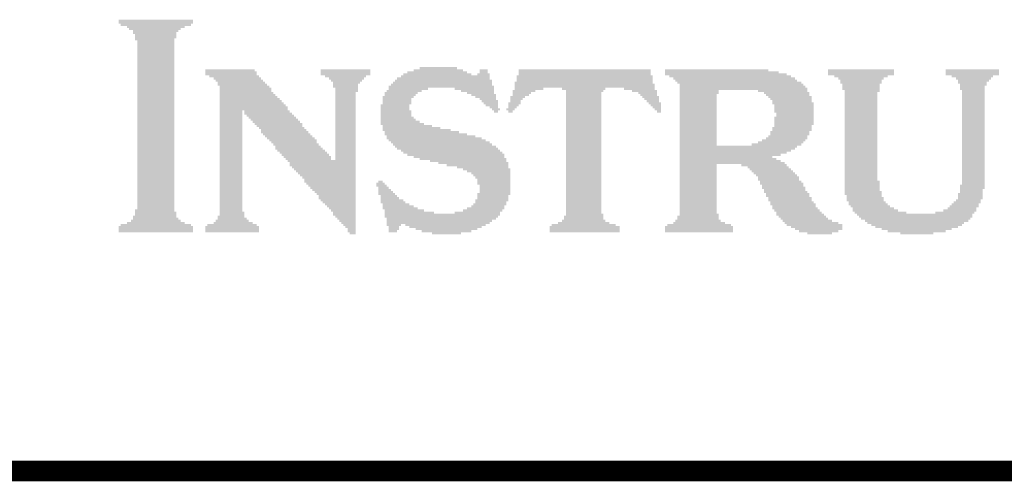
# Model space of a CAD drawing. Header units: inches. Extents: x -0.5 to 15.2, y -1.3 to 8.2.
# Tile 245 of 256: x 12.497 to 12.975, y 0.365 to 0.589. Entities that reach past the tile are written whole.
import ezdxf

# ---------------------------------------------------------------- set-up
doc = ezdxf.new("R2010")
doc.units = ezdxf.units.IN
doc.header["$MEASUREMENT"] = 0
doc.layers.add('M9 Title Sheet', color=56, linetype='Continuous')

msp = doc.modelspace()

# ---------------------------------------------------------------- hatches: boundary and pattern name
at = {"layer": 'M9 Title Sheet'}
for points in [[(12.5815, 0.58825), (12.5815, 0.58725), (12.5805, 0.58725), (12.5805, 0.58625), (12.5775, 0.58625), (12.5775, 0.58525), (12.5755, 0.58525), (12.5755, 0.58425), (12.5745, 0.58425), (12.5745, 0.58325), (12.5735, 0.58325), (12.5735, 0.58225), (12.5735, 0.58125), (12.5735, 0.58025), (12.5725, 0.58025), (12.5725, 0.57925), (12.5725, 0.57825), (12.5725, 0.57725), (12.5725, 0.57625), (12.5725, 0.57525), (12.5725, 0.57425), (12.5725, 0.57325), (12.5725, 0.57225), (12.5725, 0.57125), (12.5725, 0.57025), (12.5725, 0.56925), (12.5725, 0.56825), (12.5725, 0.56725), (12.5725, 0.56625), (12.5725, 0.56525), (12.5725, 0.56425), (12.5725, 0.56325), (12.5725, 0.56225), (12.5725, 0.56125), (12.5725, 0.56025), (12.5725, 0.55925), (12.5725, 0.55825), (12.5725, 0.55725), (12.5725, 0.55625), (12.5725, 0.55525), (12.5725, 0.55425), (12.5725, 0.55325), (12.5725, 0.55225), (12.5725, 0.55125), (12.5725, 0.55025), (12.5725, 0.54925), (12.5725, 0.54825), (12.5725, 0.54725), (12.5725, 0.54625), (12.5725, 0.54525), (12.5725, 0.54425), (12.5725, 0.54325), (12.5725, 0.54225), (12.5725, 0.54125), (12.5725, 0.54025), (12.5725, 0.53925), (12.5725, 0.53825), (12.5725, 0.53725), (12.5725, 0.53625), (12.5725, 0.53525), (12.5725, 0.53425), (12.5725, 0.53325), (12.5725, 0.53225), (12.5725, 0.53125), (12.5725, 0.53025), (12.5725, 0.52925), (12.5725, 0.52825), (12.5725, 0.52725), (12.5725, 0.52625), (12.5725, 0.52525), (12.5725, 0.52425), (12.5725, 0.52325), (12.5725, 0.52225), (12.5725, 0.52125), (12.5725, 0.52025), (12.5725, 0.51925), (12.5725, 0.51825), (12.5725, 0.51725), (12.5725, 0.51625), (12.5725, 0.51525), (12.5725, 0.51425), (12.5725, 0.51325), (12.5725, 0.51225), (12.5725, 0.51125), (12.5725, 0.51025), (12.5725, 0.50925), (12.5725, 0.50825), (12.5725, 0.50725), (12.5725, 0.50625), (12.5725, 0.50525), (12.5725, 0.50425), (12.5725, 0.50325), (12.5725, 0.50225), (12.5725, 0.50125), (12.5725, 0.50025), (12.5725, 0.49925), (12.5725, 0.49825), (12.5725, 0.49725), (12.5725, 0.49625), (12.5735, 0.49625), (12.5735, 0.49525), (12.5735, 0.49425), (12.5735, 0.49325), (12.5745, 0.49325), (12.5745, 0.49225), (12.5755, 0.49225), (12.5755, 0.49125), (12.5775, 0.49125), (12.5775, 0.49025), (12.5805, 0.49025), (12.5805, 0.48925), (12.5815, 0.48925), (12.5815, 0.48825), (12.5815, 0.48725), (12.5815, 0.48625), (12.5455, 0.48625), (12.5455, 0.48725), (12.5455, 0.48825), (12.5455, 0.48925), (12.5465, 0.48925), (12.5465, 0.49025), (12.5495, 0.49025), (12.5495, 0.49125), (12.5515, 0.49125), (12.5515, 0.49225), (12.5525, 0.49225), (12.5525, 0.49325), (12.5525, 0.49425), (12.5535, 0.49425), (12.5535, 0.49525), (12.5535, 0.49625), (12.5535, 0.49725), (12.5545, 0.49725), (12.5545, 0.49825), (12.5545, 0.49925), (12.5545, 0.50025), (12.5545, 0.50125), (12.5545, 0.50225), (12.5545, 0.50325), (12.5545, 0.50425), (12.5545, 0.50525), (12.5545, 0.50625), (12.5545, 0.50725), (12.5545, 0.50825), (12.5545, 0.50925), (12.5545, 0.51025), (12.5545, 0.51125), (12.5545, 0.51225), (12.5545, 0.51325), (12.5545, 0.51425), (12.5545, 0.51525), (12.5545, 0.51625), (12.5545, 0.51725), (12.5545, 0.51825), (12.5545, 0.51925), (12.5545, 0.52025), (12.5545, 0.52125), (12.5545, 0.52225), (12.5545, 0.52325), (12.5545, 0.52425), (12.5545, 0.52525), (12.5545, 0.52625), (12.5545, 0.52725), (12.5545, 0.52825), (12.5545, 0.52925), (12.5545, 0.53025), (12.5545, 0.53125), (12.5545, 0.53225), (12.5545, 0.53325), (12.5545, 0.53425), (12.5545, 0.53525), (12.5545, 0.53625), (12.5545, 0.53725), (12.5545, 0.53825), (12.5545, 0.53925), (12.5545, 0.54025), (12.5545, 0.54125), (12.5545, 0.54225), (12.5545, 0.54325), (12.5545, 0.54425), (12.5545, 0.54525), (12.5545, 0.54625), (12.5545, 0.54725), (12.5545, 0.54825), (12.5545, 0.54925), (12.5545, 0.55025), (12.5545, 0.55125), (12.5545, 0.55225), (12.5545, 0.55325), (12.5545, 0.55425), (12.5545, 0.55525), (12.5545, 0.55625), (12.5545, 0.55725), (12.5545, 0.55825), (12.5545, 0.55925), (12.5545, 0.56025), (12.5545, 0.56125), (12.5545, 0.56225), (12.5545, 0.56325), (12.5545, 0.56425), (12.5545, 0.56525), (12.5545, 0.56625), (12.5545, 0.56725), (12.5545, 0.56825), (12.5545, 0.56925), (12.5545, 0.57025), (12.5545, 0.57125), (12.5545, 0.57225), (12.5545, 0.57325), (12.5545, 0.57425), (12.5545, 0.57525), (12.5545, 0.57625), (12.5545, 0.57725), (12.5545, 0.57825), (12.5545, 0.57925), (12.5535, 0.57925), (12.5535, 0.58025), (12.5535, 0.58125), (12.5535, 0.58225), (12.5525, 0.58225), (12.5525, 0.58325), (12.5525, 0.58425), (12.5505, 0.58425), (12.5505, 0.58525), (12.5495, 0.58525), (12.5495, 0.58625), (12.5465, 0.58625), (12.5465, 0.58725), (12.5455, 0.58725), (12.5455, 0.58825), (12.5455, 0.58925), (12.5815, 0.58925)], [(12.6675, 0.56425), (12.6675, 0.56325), (12.6675, 0.56225), (12.6655, 0.56225), (12.6655, 0.56125), (12.6645, 0.56125), (12.6645, 0.56025), (12.6635, 0.56025), (12.6635, 0.55925), (12.6625, 0.55925), (12.6625, 0.55825), (12.6615, 0.55825), (12.6615, 0.55725), (12.6615, 0.55625), (12.6615, 0.55525), (12.6615, 0.55425), (12.6605, 0.55425), (12.6605, 0.55325), (12.6605, 0.55225), (12.6605, 0.55125), (12.6605, 0.55025), (12.6605, 0.54925), (12.6605, 0.54825), (12.6605, 0.54725), (12.6605, 0.54625), (12.6605, 0.54525), (12.6605, 0.54425), (12.6605, 0.54325), (12.6605, 0.54225), (12.6605, 0.54125), (12.6605, 0.54025), (12.6605, 0.53925), (12.6605, 0.53825), (12.6605, 0.53725), (12.6605, 0.53625), (12.6605, 0.53525), (12.6605, 0.53425), (12.6605, 0.53325), (12.6605, 0.53225), (12.6605, 0.53125), (12.6605, 0.53025), (12.6605, 0.52925), (12.6605, 0.52825), (12.6605, 0.52725), (12.6605, 0.52625), (12.6605, 0.52525), (12.6605, 0.52425), (12.6605, 0.52325), (12.6605, 0.52225), (12.6605, 0.52125), (12.6605, 0.52025), (12.6605, 0.51925), (12.6605, 0.51825), (12.6605, 0.51725), (12.6605, 0.51625), (12.6605, 0.51525), (12.6605, 0.51425), (12.6605, 0.51325), (12.6605, 0.51225), (12.6605, 0.51125), (12.6605, 0.51025), (12.6605, 0.50925), (12.6605, 0.50825), (12.6605, 0.50725), (12.6605, 0.50625), (12.6605, 0.50525), (12.6605, 0.50425), (12.6605, 0.50325), (12.6605, 0.50225), (12.6605, 0.50125), (12.6605, 0.50025), (12.6605, 0.49925), (12.6605, 0.49825), (12.6605, 0.49725), (12.6605, 0.49625), (12.6605, 0.49525), (12.6605, 0.49425), (12.6605, 0.49325), (12.6605, 0.49225), (12.6605, 0.49125), (12.6605, 0.49025), (12.6605, 0.48925), (12.6605, 0.48825), (12.6605, 0.48725), (12.6605, 0.48625), (12.6605, 0.48525), (12.6575, 0.48525), (12.6575, 0.48625), (12.6565, 0.48625), (12.6565, 0.48725), (12.6565, 0.48825), (12.6555, 0.48825), (12.6555, 0.48925), (12.6545, 0.48925), (12.6545, 0.49025), (12.6535, 0.49025), (12.6535, 0.49125), (12.6525, 0.49125), (12.6525, 0.49225), (12.6515, 0.49225), (12.6515, 0.49325), (12.6505, 0.49325), (12.6505, 0.49425), (12.6495, 0.49425), (12.6495, 0.49525), (12.6495, 0.49625), (12.6485, 0.49625), (12.6485, 0.49725), (12.6475, 0.49725), (12.6475, 0.49825), (12.6465, 0.49825), (12.6465, 0.49925), (12.6455, 0.49925), (12.6455, 0.50025), (12.6445, 0.50025), (12.6445, 0.50125), (12.6435, 0.50125), (12.6435, 0.50225), (12.6425, 0.50225), (12.6425, 0.50325), (12.6425, 0.50425), (12.6415, 0.50425), (12.6415, 0.50525), (12.6405, 0.50525), (12.6405, 0.50625), (12.6395, 0.50625), (12.6395, 0.50725), (12.6385, 0.50725), (12.6385, 0.50825), (12.6375, 0.50825), (12.6375, 0.50925), (12.6365, 0.50925), (12.6365, 0.51025), (12.6355, 0.51025), (12.6355, 0.51125), (12.6355, 0.51225), (12.6345, 0.51225), (12.6345, 0.51325), (12.6335, 0.51325), (12.6335, 0.51425), (12.6325, 0.51425), (12.6325, 0.51525), (12.6315, 0.51525), (12.6315, 0.51625), (12.6305, 0.51625), (12.6305, 0.51725), (12.6295, 0.51725), (12.6295, 0.51825), (12.6285, 0.51825), (12.6285, 0.51925), (12.6285, 0.52025), (12.6275, 0.52025), (12.6275, 0.52125), (12.6265, 0.52125), (12.6265, 0.52225), (12.6255, 0.52225), (12.6255, 0.52325), (12.6245, 0.52325), (12.6245, 0.52425), (12.6235, 0.52425), (12.6235, 0.52525), (12.6225, 0.52525), (12.6225, 0.52625), (12.6215, 0.52625), (12.6215, 0.52725), (12.6215, 0.52825), (12.6205, 0.52825), (12.6205, 0.52925), (12.6195, 0.52925), (12.6195, 0.53025), (12.6185, 0.53025), (12.6185, 0.53125), (12.6175, 0.53125), (12.6175, 0.53225), (12.6165, 0.53225), (12.6165, 0.53325), (12.6155, 0.53325), (12.6155, 0.53425), (12.6145, 0.53425), (12.6145, 0.53525), (12.6145, 0.53625), (12.6135, 0.53625), (12.6135, 0.53725), (12.6125, 0.53725), (12.6125, 0.53825), (12.6115, 0.53825), (12.6115, 0.53925), (12.6105, 0.53925), (12.6105, 0.54025), (12.6095, 0.54025), (12.6095, 0.54125), (12.6085, 0.54125), (12.6085, 0.54225), (12.6075, 0.54225), (12.6075, 0.54325), (12.6065, 0.54325), (12.6065, 0.54425), (12.6065, 0.54525), (12.6055, 0.54525), (12.6055, 0.54425), (12.6055, 0.54325), (12.6055, 0.54225), (12.6055, 0.54125), (12.6055, 0.54025), (12.6055, 0.53925), (12.6055, 0.53825), (12.6055, 0.53725), (12.6055, 0.53625), (12.6055, 0.53525), (12.6055, 0.53425), (12.6055, 0.53325), (12.6055, 0.53225), (12.6055, 0.53125), (12.6055, 0.53025), (12.6055, 0.52925), (12.6055, 0.52825), (12.6055, 0.52725), (12.6055, 0.52625), (12.6055, 0.52525), (12.6055, 0.52425), (12.6055, 0.52325), (12.6055, 0.52225), (12.6055, 0.52125), (12.6055, 0.52025), (12.6055, 0.51925), (12.6055, 0.51825), (12.6055, 0.51725), (12.6055, 0.51625), (12.6055, 0.51525), (12.6055, 0.51425), (12.6055, 0.51325), (12.6055, 0.51225), (12.6055, 0.51125), (12.6055, 0.51025), (12.6055, 0.50925), (12.6055, 0.50825), (12.6055, 0.50725), (12.6055, 0.50625), (12.6055, 0.50525), (12.6055, 0.50425), (12.6055, 0.50325), (12.6055, 0.50225), (12.6055, 0.50125), (12.6055, 0.50025), (12.6055, 0.49925), (12.6055, 0.49825), (12.6055, 0.49725), (12.6055, 0.49625), (12.6065, 0.49625), (12.6065, 0.49525), (12.6065, 0.49425), (12.6065, 0.49325), (12.6075, 0.49325), (12.6075, 0.49225), (12.6085, 0.49225), (12.6085, 0.49125), (12.6105, 0.49125), (12.6105, 0.49025), (12.6125, 0.49025), (12.6125, 0.48925), (12.6135, 0.48925), (12.6135, 0.48825), (12.6135, 0.48725), (12.6135, 0.48625), (12.5875, 0.48625), (12.5875, 0.48725), (12.5875, 0.48825), (12.5875, 0.48925), (12.5885, 0.48925), (12.5885, 0.49025), (12.5915, 0.49025), (12.5915, 0.49125), (12.5925, 0.49125), (12.5925, 0.49225), (12.5935, 0.49225), (12.5935, 0.49325), (12.5935, 0.49425), (12.5945, 0.49425), (12.5945, 0.49525), (12.5945, 0.49625), (12.5945, 0.49725), (12.5945, 0.49825), (12.5945, 0.49925), (12.5945, 0.50025), (12.5945, 0.50125), (12.5945, 0.50225), (12.5945, 0.50325), (12.5945, 0.50425), (12.5945, 0.50525), (12.5945, 0.50625), (12.5945, 0.50725), (12.5945, 0.50825), (12.5945, 0.50925), (12.5945, 0.51025), (12.5945, 0.51125), (12.5945, 0.51225), (12.5945, 0.51325), (12.5945, 0.51425), (12.5945, 0.51525), (12.5945, 0.51625), (12.5945, 0.51725), (12.5945, 0.51825), (12.5945, 0.51925), (12.5945, 0.52025), (12.5945, 0.52125), (12.5945, 0.52225), (12.5945, 0.52325), (12.5945, 0.52425), (12.5945, 0.52525), (12.5945, 0.52625), (12.5945, 0.52725), (12.5945, 0.52825), (12.5945, 0.52925), (12.5945, 0.53025), (12.5945, 0.53125), (12.5945, 0.53225), (12.5945, 0.53325), (12.5945, 0.53425), (12.5945, 0.53525), (12.5945, 0.53625), (12.5945, 0.53725), (12.5945, 0.53825), (12.5945, 0.53925), (12.5945, 0.54025), (12.5945, 0.54125), (12.5945, 0.54225), (12.5945, 0.54325), (12.5945, 0.54425), (12.5945, 0.54525), (12.5945, 0.54625), (12.5945, 0.54725), (12.5945, 0.54825), (12.5945, 0.54925), (12.5945, 0.55025), (12.5945, 0.55125), (12.5945, 0.55225), (12.5945, 0.55325), (12.5945, 0.55425), (12.5945, 0.55525), (12.5945, 0.55625), (12.5945, 0.55725), (12.5935, 0.55725), (12.5935, 0.55825), (12.5935, 0.55925), (12.5925, 0.55925), (12.5925, 0.56025), (12.5915, 0.56025), (12.5915, 0.56125), (12.5895, 0.56125), (12.5895, 0.56225), (12.5875, 0.56225), (12.5875, 0.56325), (12.5875, 0.56425), (12.5875, 0.56525), (12.6115, 0.56525), (12.6115, 0.56425), (12.6125, 0.56425), (12.6125, 0.56325), (12.6125, 0.56225), (12.6135, 0.56225), (12.6135, 0.56125), (12.6145, 0.56125), (12.6145, 0.56025), (12.6155, 0.56025), (12.6155, 0.55925), (12.6165, 0.55925), (12.6165, 0.55825), (12.6175, 0.55825), (12.6175, 0.55725), (12.6185, 0.55725), (12.6185, 0.55625), (12.6195, 0.55625), (12.6195, 0.55525), (12.6195, 0.55425), (12.6205, 0.55425), (12.6205, 0.55325), (12.6215, 0.55325), (12.6215, 0.55225), (12.6225, 0.55225), (12.6225, 0.55125), (12.6235, 0.55125), (12.6235, 0.55025), (12.6245, 0.55025), (12.6245, 0.54925), (12.6255, 0.54925), (12.6255, 0.54825), (12.6265, 0.54825), (12.6265, 0.54725), (12.6275, 0.54725), (12.6275, 0.54625), (12.6275, 0.54525), (12.6285, 0.54525), (12.6285, 0.54425), (12.6295, 0.54425), (12.6295, 0.54325), (12.6305, 0.54325), (12.6305, 0.54225), (12.6315, 0.54225), (12.6315, 0.54125), (12.6325, 0.54125), (12.6325, 0.54025), (12.6335, 0.54025), (12.6335, 0.53925), (12.6345, 0.53925), (12.6345, 0.53825), (12.6345, 0.53725), (12.6355, 0.53725), (12.6355, 0.53625), (12.6365, 0.53625), (12.6365, 0.53525), (12.6375, 0.53525), (12.6375, 0.53425), (12.6385, 0.53425), (12.6385, 0.53325), (12.6395, 0.53325), (12.6395, 0.53225), (12.6405, 0.53225), (12.6405, 0.53125), (12.6415, 0.53125), (12.6415, 0.53025), (12.6415, 0.52925), (12.6425, 0.52925), (12.6425, 0.52825), (12.6435, 0.52825), (12.6435, 0.52725), (12.6445, 0.52725), (12.6445, 0.52625), (12.6455, 0.52625), (12.6455, 0.52525), (12.6465, 0.52525), (12.6465, 0.52425), (12.6475, 0.52425), (12.6475, 0.52325), (12.6485, 0.52325), (12.6485, 0.52225), (12.6485, 0.52125), (12.6505, 0.52125), (12.6505, 0.52225), (12.6505, 0.52325), (12.6505, 0.52425), (12.6505, 0.52525), (12.6505, 0.52625), (12.6505, 0.52725), (12.6505, 0.52825), (12.6505, 0.52925), (12.6505, 0.53025), (12.6505, 0.53125), (12.6505, 0.53225), (12.6505, 0.53325), (12.6505, 0.53425), (12.6505, 0.53525), (12.6505, 0.53625), (12.6505, 0.53725), (12.6505, 0.53825), (12.6505, 0.53925), (12.6505, 0.54025), (12.6505, 0.54125), (12.6505, 0.54225), (12.6505, 0.54325), (12.6505, 0.54425), (12.6505, 0.54525), (12.6505, 0.54625), (12.6505, 0.54725), (12.6505, 0.54825), (12.6505, 0.54925), (12.6505, 0.55025), (12.6505, 0.55125), (12.6505, 0.55225), (12.6505, 0.55325), (12.6505, 0.55425), (12.6505, 0.55525), (12.6505, 0.55625), (12.6495, 0.55625), (12.6495, 0.55725), (12.6495, 0.55825), (12.6495, 0.55925), (12.6485, 0.55925), (12.6485, 0.56025), (12.6475, 0.56025), (12.6475, 0.56125), (12.6455, 0.56125), (12.6455, 0.56225), (12.6435, 0.56225), (12.6435, 0.56325), (12.6435, 0.56425), (12.6435, 0.56525), (12.6675, 0.56525)], [(12.7095, 0.56525), (12.7125, 0.56525), (12.7125, 0.56425), (12.7145, 0.56425), (12.7145, 0.56325), (12.7165, 0.56325), (12.7165, 0.56225), (12.7195, 0.56225), (12.7195, 0.56325), (12.7205, 0.56325), (12.7205, 0.56425), (12.7205, 0.56525), (12.7245, 0.56525), (12.7245, 0.56425), (12.7245, 0.56325), (12.7255, 0.56325), (12.7255, 0.56225), (12.7255, 0.56125), (12.7255, 0.56025), (12.7265, 0.56025), (12.7265, 0.55925), (12.7265, 0.55825), (12.7265, 0.55725), (12.7275, 0.55725), (12.7275, 0.55625), (12.7275, 0.55525), (12.7275, 0.55425), (12.7275, 0.55325), (12.7285, 0.55325), (12.7285, 0.55225), (12.7285, 0.55125), (12.7285, 0.55025), (12.7295, 0.55025), (12.7295, 0.54925), (12.7295, 0.54825), (12.7295, 0.54725), (12.7295, 0.54625), (12.7305, 0.54625), (12.7305, 0.54525), (12.7295, 0.54525), (12.7295, 0.54425), (12.7275, 0.54425), (12.7275, 0.54525), (12.7265, 0.54525), (12.7265, 0.54625), (12.7255, 0.54625), (12.7255, 0.54725), (12.7235, 0.54725), (12.7235, 0.54825), (12.7225, 0.54825), (12.7225, 0.54925), (12.7215, 0.54925), (12.7215, 0.55025), (12.7205, 0.55025), (12.7205, 0.55125), (12.7185, 0.55125), (12.7185, 0.55225), (12.7165, 0.55225), (12.7165, 0.55325), (12.7145, 0.55325), (12.7145, 0.55425), (12.7115, 0.55425), (12.7115, 0.55525), (12.7085, 0.55525), (12.7085, 0.55625), (12.6955, 0.55625), (12.6955, 0.55525), (12.6925, 0.55525), (12.6925, 0.55425), (12.6905, 0.55425), (12.6905, 0.55325), (12.6895, 0.55325), (12.6895, 0.55225), (12.6885, 0.55225), (12.6885, 0.55125), (12.6875, 0.55125), (12.6875, 0.55025), (12.6875, 0.54925), (12.6875, 0.54825), (12.6865, 0.54825), (12.6865, 0.54725), (12.6865, 0.54625), (12.6865, 0.54525), (12.6875, 0.54525), (12.6875, 0.54425), (12.6875, 0.54325), (12.6875, 0.54225), (12.6885, 0.54225), (12.6885, 0.54125), (12.6895, 0.54125), (12.6895, 0.54025), (12.6915, 0.54025), (12.6915, 0.53925), (12.6935, 0.53925), (12.6935, 0.53825), (12.6975, 0.53825), (12.6975, 0.53725), (12.7015, 0.53725), (12.7015, 0.53625), (12.7065, 0.53625), (12.7065, 0.53525), (12.7105, 0.53525), (12.7105, 0.53425), (12.7145, 0.53425), (12.7145, 0.53325), (12.7185, 0.53325), (12.7185, 0.53225), (12.7215, 0.53225), (12.7215, 0.53125), (12.7235, 0.53125), (12.7235, 0.53025), (12.7255, 0.53025), (12.7255, 0.52925), (12.7265, 0.52925), (12.7265, 0.52825), (12.7285, 0.52825), (12.7285, 0.52725), (12.7295, 0.52725), (12.7295, 0.52625), (12.7305, 0.52625), (12.7305, 0.52525), (12.7315, 0.52525), (12.7315, 0.52425), (12.7325, 0.52425), (12.7325, 0.52325), (12.7325, 0.52225), (12.7335, 0.52225), (12.7335, 0.52125), (12.7335, 0.52025), (12.7345, 0.52025), (12.7345, 0.51925), (12.7345, 0.51825), (12.7345, 0.51725), (12.7355, 0.51725), (12.7355, 0.51625), (12.7355, 0.51525), (12.7355, 0.51425), (12.7355, 0.51325), (12.7355, 0.51225), (12.7355, 0.51125), (12.7355, 0.51025), (12.7355, 0.50925), (12.7355, 0.50825), (12.7355, 0.50725), (12.7355, 0.50625), (12.7355, 0.50525), (12.7355, 0.50425), (12.7345, 0.50425), (12.7345, 0.50325), (12.7345, 0.50225), (12.7345, 0.50125), (12.7335, 0.50125), (12.7335, 0.50025), (12.7335, 0.49925), (12.7325, 0.49925), (12.7325, 0.49825), (12.7325, 0.49725), (12.7315, 0.49725), (12.7315, 0.49625), (12.7305, 0.49625), (12.7305, 0.49525), (12.7305, 0.49425), (12.7295, 0.49425), (12.7295, 0.49325), (12.7285, 0.49325), (12.7285, 0.49225), (12.7265, 0.49225), (12.7265, 0.49125), (12.7255, 0.49125), (12.7255, 0.49025), (12.7235, 0.49025), (12.7235, 0.48925), (12.7215, 0.48925), (12.7215, 0.48825), (12.7195, 0.48825), (12.7195, 0.48725), (12.7165, 0.48725), (12.7165, 0.48625), (12.7115, 0.48625), (12.7115, 0.48525), (12.6975, 0.48525), (12.6975, 0.48625), (12.6925, 0.48625), (12.6925, 0.48725), (12.6895, 0.48725), (12.6895, 0.48825), (12.6865, 0.48825), (12.6865, 0.48925), (12.6845, 0.48925), (12.6845, 0.49025), (12.6825, 0.49025), (12.6825, 0.48925), (12.6815, 0.48925), (12.6815, 0.48825), (12.6815, 0.48725), (12.6805, 0.48725), (12.6805, 0.48625), (12.6765, 0.48625), (12.6765, 0.48725), (12.6765, 0.48825), (12.6765, 0.48925), (12.6755, 0.48925), (12.6755, 0.49025), (12.6755, 0.49125), (12.6755, 0.49225), (12.6755, 0.49325), (12.6745, 0.49325), (12.6745, 0.49425), (12.6745, 0.49525), (12.6745, 0.49625), (12.6745, 0.49725), (12.6735, 0.49725), (12.6735, 0.49825), (12.6735, 0.49925), (12.6735, 0.50025), (12.6725, 0.50025), (12.6725, 0.50125), (12.6725, 0.50225), (12.6725, 0.50325), (12.6725, 0.50425), (12.6715, 0.50425), (12.6715, 0.50525), (12.6715, 0.50625), (12.6715, 0.50725), (12.6715, 0.50825), (12.6705, 0.50825), (12.6705, 0.50925), (12.6705, 0.51025), (12.6715, 0.51025), (12.6715, 0.51125), (12.6735, 0.51125), (12.6735, 0.51025), (12.6745, 0.51025), (12.6745, 0.50925), (12.6755, 0.50925), (12.6755, 0.50825), (12.6765, 0.50825), (12.6765, 0.50725), (12.6775, 0.50725), (12.6775, 0.50625), (12.6785, 0.50625), (12.6785, 0.50525), (12.6795, 0.50525), (12.6795, 0.50425), (12.6805, 0.50425), (12.6805, 0.50325), (12.6815, 0.50325), (12.6815, 0.50225), (12.6835, 0.50225), (12.6835, 0.50125), (12.6845, 0.50125), (12.6845, 0.50025), (12.6865, 0.50025), (12.6865, 0.49925), (12.6885, 0.49925), (12.6885, 0.49825), (12.6905, 0.49825), (12.6905, 0.49725), (12.6935, 0.49725), (12.6935, 0.49625), (12.6985, 0.49625), (12.6985, 0.49525), (12.7085, 0.49525), (12.7085, 0.49625), (12.7125, 0.49625), (12.7125, 0.49725), (12.7145, 0.49725), (12.7145, 0.49825), (12.7165, 0.49825), (12.7165, 0.49925), (12.7175, 0.49925), (12.7175, 0.50025), (12.7185, 0.50025), (12.7185, 0.50125), (12.7185, 0.50225), (12.7195, 0.50225), (12.7195, 0.50325), (12.7195, 0.50425), (12.7195, 0.50525), (12.7205, 0.50525), (12.7205, 0.50625), (12.7205, 0.50725), (12.7205, 0.50825), (12.7205, 0.50925), (12.7195, 0.50925), (12.7195, 0.51025), (12.7195, 0.51125), (12.7195, 0.51225), (12.7185, 0.51225), (12.7185, 0.51325), (12.7175, 0.51325), (12.7175, 0.51425), (12.7165, 0.51425), (12.7165, 0.51525), (12.7145, 0.51525), (12.7145, 0.51625), (12.7125, 0.51625), (12.7125, 0.51725), (12.7095, 0.51725), (12.7095, 0.51825), (12.7045, 0.51825), (12.7045, 0.51925), (12.7005, 0.51925), (12.7005, 0.52025), (12.6965, 0.52025), (12.6965, 0.52125), (12.6915, 0.52125), (12.6915, 0.52225), (12.6885, 0.52225), (12.6885, 0.52325), (12.6855, 0.52325), (12.6855, 0.52425), (12.6835, 0.52425), (12.6835, 0.52525), (12.6825, 0.52525), (12.6825, 0.52625), (12.6805, 0.52625), (12.6805, 0.52725), (12.6795, 0.52725), (12.6795, 0.52825), (12.6785, 0.52825), (12.6785, 0.52925), (12.6775, 0.52925), (12.6775, 0.53025), (12.6765, 0.53025), (12.6765, 0.53125), (12.6755, 0.53125), (12.6755, 0.53225), (12.6755, 0.53325), (12.6745, 0.53325), (12.6745, 0.53425), (12.6745, 0.53525), (12.6735, 0.53525), (12.6735, 0.53625), (12.6735, 0.53725), (12.6735, 0.53825), (12.6725, 0.53825), (12.6725, 0.53925), (12.6725, 0.54025), (12.6725, 0.54125), (12.6725, 0.54225), (12.6725, 0.54325), (12.6725, 0.54425), (12.6725, 0.54525), (12.6725, 0.54625), (12.6725, 0.54725), (12.6725, 0.54825), (12.6735, 0.54825), (12.6735, 0.54925), (12.6735, 0.55025), (12.6735, 0.55125), (12.6735, 0.55225), (12.6745, 0.55225), (12.6745, 0.55325), (12.6745, 0.55425), (12.6755, 0.55425), (12.6755, 0.55525), (12.6765, 0.55525), (12.6765, 0.55625), (12.6765, 0.55725), (12.6775, 0.55725), (12.6775, 0.55825), (12.6785, 0.55825), (12.6785, 0.55925), (12.6795, 0.55925), (12.6795, 0.56025), (12.6805, 0.56025), (12.6805, 0.56125), (12.6825, 0.56125), (12.6825, 0.56225), (12.6835, 0.56225), (12.6835, 0.56325), (12.6855, 0.56325), (12.6855, 0.56425), (12.6885, 0.56425), (12.6885, 0.56525), (12.6915, 0.56525), (12.6915, 0.56625), (12.7095, 0.56625)], [(12.8035, 0.56425), (12.8035, 0.56325), (12.8035, 0.56225), (12.8045, 0.56225), (12.8045, 0.56125), (12.8045, 0.56025), (12.8045, 0.55925), (12.8045, 0.55825), (12.8055, 0.55825), (12.8055, 0.55725), (12.8055, 0.55625), (12.8055, 0.55525), (12.8065, 0.55525), (12.8065, 0.55425), (12.8065, 0.55325), (12.8065, 0.55225), (12.8075, 0.55225), (12.8075, 0.55125), (12.8075, 0.55025), (12.8075, 0.54925), (12.8085, 0.54925), (12.8085, 0.54825), (12.8085, 0.54725), (12.8085, 0.54625), (12.8085, 0.54525), (12.8085, 0.54425), (12.8065, 0.54425), (12.8065, 0.54525), (12.8055, 0.54525), (12.8055, 0.54625), (12.8045, 0.54625), (12.8045, 0.54725), (12.8035, 0.54725), (12.8035, 0.54825), (12.8025, 0.54825), (12.8025, 0.54925), (12.8015, 0.54925), (12.8015, 0.55025), (12.8005, 0.55025), (12.8005, 0.55125), (12.7995, 0.55125), (12.7995, 0.55225), (12.7985, 0.55225), (12.7985, 0.55325), (12.7975, 0.55325), (12.7975, 0.55425), (12.7945, 0.55425), (12.7945, 0.55525), (12.7905, 0.55525), (12.7905, 0.55625), (12.7815, 0.55625), (12.7815, 0.55525), (12.7805, 0.55525), (12.7805, 0.55425), (12.7795, 0.55425), (12.7795, 0.55325), (12.7795, 0.55225), (12.7795, 0.55125), (12.7795, 0.55025), (12.7795, 0.54925), (12.7795, 0.54825), (12.7795, 0.54725), (12.7795, 0.54625), (12.7795, 0.54525), (12.7795, 0.54425), (12.7795, 0.54325), (12.7795, 0.54225), (12.7795, 0.54125), (12.7795, 0.54025), (12.7795, 0.53925), (12.7795, 0.53825), (12.7795, 0.53725), (12.7795, 0.53625), (12.7795, 0.53525), (12.7795, 0.53425), (12.7795, 0.53325), (12.7795, 0.53225), (12.7795, 0.53125), (12.7795, 0.53025), (12.7795, 0.52925), (12.7795, 0.52825), (12.7795, 0.52725), (12.7795, 0.52625), (12.7795, 0.52525), (12.7795, 0.52425), (12.7795, 0.52325), (12.7795, 0.52225), (12.7795, 0.52125), (12.7795, 0.52025), (12.7795, 0.51925), (12.7795, 0.51825), (12.7795, 0.51725), (12.7795, 0.51625), (12.7795, 0.51525), (12.7795, 0.51425), (12.7795, 0.51325), (12.7795, 0.51225), (12.7795, 0.51125), (12.7795, 0.51025), (12.7795, 0.50925), (12.7795, 0.50825), (12.7795, 0.50725), (12.7795, 0.50625), (12.7795, 0.50525), (12.7795, 0.50425), (12.7795, 0.50325), (12.7795, 0.50225), (12.7795, 0.50125), (12.7795, 0.50025), (12.7795, 0.49925), (12.7795, 0.49825), (12.7795, 0.49725), (12.7795, 0.49625), (12.7795, 0.49525), (12.7805, 0.49525), (12.7805, 0.49425), (12.7805, 0.49325), (12.7805, 0.49225), (12.7815, 0.49225), (12.7815, 0.49125), (12.7835, 0.49125), (12.7835, 0.49025), (12.7865, 0.49025), (12.7865, 0.48925), (12.7885, 0.48925), (12.7885, 0.48825), (12.7885, 0.48725), (12.7885, 0.48625), (12.7545, 0.48625), (12.7545, 0.48725), (12.7545, 0.48825), (12.7545, 0.48925), (12.7555, 0.48925), (12.7555, 0.49025), (12.7585, 0.49025), (12.7585, 0.49125), (12.7605, 0.49125), (12.7605, 0.49225), (12.7615, 0.49225), (12.7615, 0.49325), (12.7615, 0.49425), (12.7625, 0.49425), (12.7625, 0.49525), (12.7625, 0.49625), (12.7625, 0.49725), (12.7625, 0.49825), (12.7625, 0.49925), (12.7625, 0.50025), (12.7625, 0.50125), (12.7625, 0.50225), (12.7625, 0.50325), (12.7625, 0.50425), (12.7625, 0.50525), (12.7625, 0.50625), (12.7625, 0.50725), (12.7625, 0.50825), (12.7625, 0.50925), (12.7625, 0.51025), (12.7625, 0.51125), (12.7625, 0.51225), (12.7625, 0.51325), (12.7625, 0.51425), (12.7625, 0.51525), (12.7625, 0.51625), (12.7625, 0.51725), (12.7625, 0.51825), (12.7625, 0.51925), (12.7625, 0.52025), (12.7625, 0.52125), (12.7625, 0.52225), (12.7625, 0.52325), (12.7625, 0.52425), (12.7625, 0.52525), (12.7625, 0.52625), (12.7625, 0.52725), (12.7625, 0.52825), (12.7625, 0.52925), (12.7625, 0.53025), (12.7625, 0.53125), (12.7625, 0.53225), (12.7625, 0.53325), (12.7625, 0.53425), (12.7625, 0.53525), (12.7625, 0.53625), (12.7625, 0.53725), (12.7625, 0.53825), (12.7625, 0.53925), (12.7625, 0.54025), (12.7625, 0.54125), (12.7625, 0.54225), (12.7625, 0.54325), (12.7625, 0.54425), (12.7625, 0.54525), (12.7625, 0.54625), (12.7625, 0.54725), (12.7625, 0.54825), (12.7625, 0.54925), (12.7625, 0.55025), (12.7625, 0.55125), (12.7625, 0.55225), (12.7625, 0.55325), (12.7625, 0.55425), (12.7625, 0.55525), (12.7605, 0.55525), (12.7605, 0.55625), (12.7515, 0.55625), (12.7515, 0.55525), (12.7475, 0.55525), (12.7475, 0.55425), (12.7455, 0.55425), (12.7455, 0.55325), (12.7445, 0.55325), (12.7445, 0.55225), (12.7425, 0.55225), (12.7425, 0.55125), (12.7415, 0.55125), (12.7415, 0.55025), (12.7405, 0.55025), (12.7405, 0.54925), (12.7405, 0.54825), (12.7395, 0.54825), (12.7395, 0.54725), (12.7385, 0.54725), (12.7385, 0.54625), (12.7375, 0.54625), (12.7375, 0.54525), (12.7365, 0.54525), (12.7365, 0.54425), (12.7345, 0.54425), (12.7345, 0.54525), (12.7335, 0.54525), (12.7335, 0.54625), (12.7345, 0.54625), (12.7345, 0.54725), (12.7345, 0.54825), (12.7345, 0.54925), (12.7355, 0.54925), (12.7355, 0.55025), (12.7355, 0.55125), (12.7355, 0.55225), (12.7365, 0.55225), (12.7365, 0.55325), (12.7365, 0.55425), (12.7365, 0.55525), (12.7375, 0.55525), (12.7375, 0.55625), (12.7375, 0.55725), (12.7375, 0.55825), (12.7375, 0.55925), (12.7385, 0.55925), (12.7385, 0.56025), (12.7385, 0.56125), (12.7385, 0.56225), (12.7395, 0.56225), (12.7395, 0.56325), (12.7395, 0.56425), (12.7395, 0.56525), (12.8035, 0.56525)], [(12.9725, 0.56425), (12.9725, 0.56325), (12.9725, 0.56225), (12.9695, 0.56225), (12.9695, 0.56125), (12.9685, 0.56125), (12.9685, 0.56025), (12.9675, 0.56025), (12.9675, 0.55925), (12.9665, 0.55925), (12.9665, 0.55825), (12.9665, 0.55725), (12.9655, 0.55725), (12.9655, 0.55625), (12.9655, 0.55525), (12.9655, 0.55425), (12.9655, 0.55325), (12.9655, 0.55225), (12.9655, 0.55125), (12.9655, 0.55025), (12.9655, 0.54925), (12.9655, 0.54825), (12.9655, 0.54725), (12.9655, 0.54625), (12.9655, 0.54525), (12.9655, 0.54425), (12.9655, 0.54325), (12.9655, 0.54225), (12.9655, 0.54125), (12.9655, 0.54025), (12.9655, 0.53925), (12.9655, 0.53825), (12.9655, 0.53725), (12.9655, 0.53625), (12.9655, 0.53525), (12.9655, 0.53425), (12.9655, 0.53325), (12.9655, 0.53225), (12.9655, 0.53125), (12.9655, 0.53025), (12.9655, 0.52925), (12.9655, 0.52825), (12.9655, 0.52725), (12.9655, 0.52625), (12.9655, 0.52525), (12.9655, 0.52425), (12.9655, 0.52325), (12.9655, 0.52225), (12.9655, 0.52125), (12.9655, 0.52025), (12.9655, 0.51925), (12.9655, 0.51825), (12.9655, 0.51725), (12.9655, 0.51625), (12.9655, 0.51525), (12.9655, 0.51425), (12.9655, 0.51325), (12.9655, 0.51225), (12.9655, 0.51125), (12.9655, 0.51025), (12.9655, 0.50925), (12.9655, 0.50825), (12.9655, 0.50725), (12.9645, 0.50725), (12.9645, 0.50625), (12.9645, 0.50525), (12.9645, 0.50425), (12.9645, 0.50325), (12.9645, 0.50225), (12.9635, 0.50225), (12.9635, 0.50125), (12.9635, 0.50025), (12.9625, 0.50025), (12.9625, 0.49925), (12.9625, 0.49825), (12.9615, 0.49825), (12.9615, 0.49725), (12.9615, 0.49625), (12.9605, 0.49625), (12.9605, 0.49525), (12.9595, 0.49525), (12.9595, 0.49425), (12.9595, 0.49325), (12.9585, 0.49325), (12.9585, 0.49225), (12.9575, 0.49225), (12.9575, 0.49125), (12.9555, 0.49125), (12.9555, 0.49025), (12.9545, 0.49025), (12.9545, 0.48925), (12.9525, 0.48925), (12.9525, 0.48825), (12.9495, 0.48825), (12.9495, 0.48725), (12.9465, 0.48725), (12.9465, 0.48625), (12.9405, 0.48625), (12.9405, 0.48525), (12.9245, 0.48525), (12.9245, 0.48625), (12.9185, 0.48625), (12.9185, 0.48725), (12.9155, 0.48725), (12.9155, 0.48825), (12.9125, 0.48825), (12.9125, 0.48925), (12.9105, 0.48925), (12.9105, 0.49025), (12.9085, 0.49025), (12.9085, 0.49125), (12.9075, 0.49125), (12.9075, 0.49225), (12.9055, 0.49225), (12.9055, 0.49325), (12.9045, 0.49325), (12.9045, 0.49425), (12.9035, 0.49425), (12.9035, 0.49525), (12.9025, 0.49525), (12.9025, 0.49625), (12.9015, 0.49625), (12.9015, 0.49725), (12.9015, 0.49825), (12.9005, 0.49825), (12.9005, 0.49925), (12.8995, 0.49925), (12.8995, 0.50025), (12.8995, 0.50125), (12.8985, 0.50125), (12.8985, 0.50225), (12.8985, 0.50325), (12.8985, 0.50425), (12.8975, 0.50425), (12.8975, 0.50525), (12.8975, 0.50625), (12.8975, 0.50725), (12.8975, 0.50825), (12.8975, 0.50925), (12.8975, 0.51025), (12.8975, 0.51125), (12.8975, 0.51225), (12.8975, 0.51325), (12.8975, 0.51425), (12.8975, 0.51525), (12.8975, 0.51625), (12.8975, 0.51725), (12.8975, 0.51825), (12.8975, 0.51925), (12.8975, 0.52025), (12.8975, 0.52125), (12.8975, 0.52225), (12.8975, 0.52325), (12.8975, 0.52425), (12.8975, 0.52525), (12.8975, 0.52625), (12.8975, 0.52725), (12.8975, 0.52825), (12.8975, 0.52925), (12.8975, 0.53025), (12.8975, 0.53125), (12.8975, 0.53225), (12.8975, 0.53325), (12.8975, 0.53425), (12.8975, 0.53525), (12.8975, 0.53625), (12.8975, 0.53725), (12.8975, 0.53825), (12.8975, 0.53925), (12.8975, 0.54025), (12.8975, 0.54125), (12.8975, 0.54225), (12.8975, 0.54325), (12.8975, 0.54425), (12.8975, 0.54525), (12.8975, 0.54625), (12.8975, 0.54725), (12.8975, 0.54825), (12.8975, 0.54925), (12.8975, 0.55025), (12.8975, 0.55125), (12.8975, 0.55225), (12.8975, 0.55325), (12.8975, 0.55425), (12.8975, 0.55525), (12.8965, 0.55525), (12.8965, 0.55625), (12.8965, 0.55725), (12.8965, 0.55825), (12.8955, 0.55825), (12.8955, 0.55925), (12.8955, 0.56025), (12.8945, 0.56025), (12.8945, 0.56125), (12.8925, 0.56125), (12.8925, 0.56225), (12.8895, 0.56225), (12.8895, 0.56325), (12.8895, 0.56425), (12.8895, 0.56525), (12.9215, 0.56525), (12.9215, 0.56425), (12.9215, 0.56325), (12.9215, 0.56225), (12.9185, 0.56225), (12.9185, 0.56125), (12.9165, 0.56125), (12.9165, 0.56025), (12.9155, 0.56025), (12.9155, 0.55925), (12.9155, 0.55825), (12.9145, 0.55825), (12.9145, 0.55725), (12.9145, 0.55625), (12.9145, 0.55525), (12.9145, 0.55425), (12.9135, 0.55425), (12.9135, 0.55325), (12.9135, 0.55225), (12.9135, 0.55125), (12.9135, 0.55025), (12.9135, 0.54925), (12.9135, 0.54825), (12.9135, 0.54725), (12.9135, 0.54625), (12.9135, 0.54525), (12.9135, 0.54425), (12.9135, 0.54325), (12.9135, 0.54225), (12.9135, 0.54125), (12.9135, 0.54025), (12.9135, 0.53925), (12.9135, 0.53825), (12.9135, 0.53725), (12.9135, 0.53625), (12.9135, 0.53525), (12.9135, 0.53425), (12.9135, 0.53325), (12.9135, 0.53225), (12.9135, 0.53125), (12.9135, 0.53025), (12.9135, 0.52925), (12.9135, 0.52825), (12.9135, 0.52725), (12.9135, 0.52625), (12.9135, 0.52525), (12.9135, 0.52425), (12.9135, 0.52325), (12.9135, 0.52225), (12.9135, 0.52125), (12.9135, 0.52025), (12.9135, 0.51925), (12.9135, 0.51825), (12.9135, 0.51725), (12.9135, 0.51625), (12.9135, 0.51525), (12.9135, 0.51425), (12.9135, 0.51325), (12.9135, 0.51225), (12.9135, 0.51125), (12.9145, 0.51125), (12.9145, 0.51025), (12.9145, 0.50925), (12.9145, 0.50825), (12.9145, 0.50725), (12.9145, 0.50625), (12.9155, 0.50625), (12.9155, 0.50525), (12.9155, 0.50425), (12.9155, 0.50325), (12.9165, 0.50325), (12.9165, 0.50225), (12.9165, 0.50125), (12.9175, 0.50125), (12.9175, 0.50025), (12.9185, 0.50025), (12.9185, 0.49925), (12.9195, 0.49925), (12.9195, 0.49825), (12.9215, 0.49825), (12.9215, 0.49725), (12.9235, 0.49725), (12.9235, 0.49625), (12.9275, 0.49625), (12.9275, 0.49525), (12.9415, 0.49525), (12.9415, 0.49625), (12.9455, 0.49625), (12.9455, 0.49725), (12.9475, 0.49725), (12.9475, 0.49825), (12.9485, 0.49825), (12.9485, 0.49925), (12.9495, 0.49925), (12.9495, 0.50025), (12.9505, 0.50025), (12.9505, 0.50125), (12.9515, 0.50125), (12.9515, 0.50225), (12.9525, 0.50225), (12.9525, 0.50325), (12.9525, 0.50425), (12.9525, 0.50525), (12.9535, 0.50525), (12.9535, 0.50625), (12.9535, 0.50725), (12.9535, 0.50825), (12.9535, 0.50925), (12.9545, 0.50925), (12.9545, 0.51025), (12.9545, 0.51125), (12.9545, 0.51225), (12.9545, 0.51325), (12.9545, 0.51425), (12.9545, 0.51525), (12.9545, 0.51625), (12.9545, 0.51725), (12.9545, 0.51825), (12.9545, 0.51925), (12.9545, 0.52025), (12.9545, 0.52125), (12.9545, 0.52225), (12.9545, 0.52325), (12.9545, 0.52425), (12.9545, 0.52525), (12.9545, 0.52625), (12.9545, 0.52725), (12.9545, 0.52825), (12.9545, 0.52925), (12.9545, 0.53025), (12.9545, 0.53125), (12.9545, 0.53225), (12.9545, 0.53325), (12.9545, 0.53425), (12.9545, 0.53525), (12.9545, 0.53625), (12.9545, 0.53725), (12.9545, 0.53825), (12.9545, 0.53925), (12.9545, 0.54025), (12.9545, 0.54125), (12.9545, 0.54225), (12.9545, 0.54325), (12.9545, 0.54425), (12.9545, 0.54525), (12.9545, 0.54625), (12.9545, 0.54725), (12.9545, 0.54825), (12.9545, 0.54925), (12.9545, 0.55025), (12.9545, 0.55125), (12.9545, 0.55225), (12.9545, 0.55325), (12.9545, 0.55425), (12.9545, 0.55525), (12.9535, 0.55525), (12.9535, 0.55625), (12.9535, 0.55725), (12.9535, 0.55825), (12.9525, 0.55825), (12.9525, 0.55925), (12.9525, 0.56025), (12.9515, 0.56025), (12.9515, 0.56125), (12.9495, 0.56125), (12.9495, 0.56225), (12.9465, 0.56225), (12.9465, 0.56325), (12.9465, 0.56425), (12.9465, 0.56525), (12.9725, 0.56525)]]:
    msp.add_hatch(color=56, dxfattribs=at).paths.add_polyline_path(points)
h = msp.add_hatch(color=56, dxfattribs=at)
h.paths.add_polyline_path([(12.8605, 0.56425), (12.8655, 0.56425), (12.8655, 0.56325), (12.8695, 0.56325), (12.8695, 0.56225), (12.8715, 0.56225), (12.8715, 0.56125), (12.8735, 0.56125), (12.8735, 0.56025), (12.8745, 0.56025), (12.8745, 0.55925), (12.8765, 0.55925), (12.8765, 0.55825), (12.8775, 0.55825), (12.8775, 0.55725), (12.8785, 0.55725), (12.8785, 0.55625), (12.8795, 0.55625), (12.8795, 0.55525), (12.8795, 0.55425), (12.8805, 0.55425), (12.8805, 0.55325), (12.8805, 0.55225), (12.8815, 0.55225), (12.8815, 0.55125), (12.8815, 0.55025), (12.8815, 0.54925), (12.8825, 0.54925), (12.8825, 0.54825), (12.8825, 0.54725), (12.8825, 0.54625), (12.8825, 0.54525), (12.8825, 0.54425), (12.8825, 0.54325), (12.8825, 0.54225), (12.8825, 0.54125), (12.8825, 0.54025), (12.8825, 0.53925), (12.8825, 0.53825), (12.8815, 0.53825), (12.8815, 0.53725), (12.8815, 0.53625), (12.8815, 0.53525), (12.8805, 0.53525), (12.8805, 0.53425), (12.8805, 0.53325), (12.8795, 0.53325), (12.8795, 0.53225), (12.8795, 0.53125), (12.8785, 0.53125), (12.8785, 0.53025), (12.8775, 0.53025), (12.8775, 0.52925), (12.8765, 0.52925), (12.8765, 0.52825), (12.8745, 0.52825), (12.8745, 0.52725), (12.8735, 0.52725), (12.8735, 0.52625), (12.8715, 0.52625), (12.8715, 0.52525), (12.8695, 0.52525), (12.8695, 0.52425), (12.8665, 0.52425), (12.8665, 0.52325), (12.8625, 0.52325), (12.8625, 0.52225), (12.8645, 0.52225), (12.8645, 0.52125), (12.8665, 0.52125), (12.8665, 0.52025), (12.8685, 0.52025), (12.8685, 0.51925), (12.8695, 0.51925), (12.8695, 0.51825), (12.8705, 0.51825), (12.8705, 0.51725), (12.8715, 0.51725), (12.8715, 0.51625), (12.8725, 0.51625), (12.8725, 0.51525), (12.8735, 0.51525), (12.8735, 0.51425), (12.8745, 0.51425), (12.8745, 0.51325), (12.8755, 0.51325), (12.8755, 0.51225), (12.8755, 0.51125), (12.8765, 0.51125), (12.8765, 0.51025), (12.8775, 0.51025), (12.8775, 0.50925), (12.8775, 0.50825), (12.8785, 0.50825), (12.8785, 0.50725), (12.8785, 0.50625), (12.8795, 0.50625), (12.8795, 0.50525), (12.8805, 0.50525), (12.8805, 0.50425), (12.8805, 0.50325), (12.8815, 0.50325), (12.8815, 0.50225), (12.8815, 0.50125), (12.8825, 0.50125), (12.8825, 0.50025), (12.8835, 0.50025), (12.8835, 0.49925), (12.8835, 0.49825), (12.8845, 0.49825), (12.8845, 0.49725), (12.8855, 0.49725), (12.8855, 0.49625), (12.8865, 0.49625), (12.8865, 0.49525), (12.8875, 0.49525), (12.8875, 0.49425), (12.8885, 0.49425), (12.8885, 0.49325), (12.8895, 0.49325), (12.8895, 0.49225), (12.8915, 0.49225), (12.8915, 0.49125), (12.8945, 0.49125), (12.8945, 0.49025), (12.8965, 0.49025), (12.8965, 0.48925), (12.8965, 0.48825), (12.8965, 0.48725), (12.8945, 0.48725), (12.8945, 0.48625), (12.8915, 0.48625), (12.8915, 0.48525), (12.8795, 0.48525), (12.8795, 0.48625), (12.8755, 0.48625), (12.8755, 0.48725), (12.8735, 0.48725), (12.8735, 0.48825), (12.8715, 0.48825), (12.8715, 0.48925), (12.8695, 0.48925), (12.8695, 0.49025), (12.8685, 0.49025), (12.8685, 0.49125), (12.8675, 0.49125), (12.8675, 0.49225), (12.8665, 0.49225), (12.8665, 0.49325), (12.8655, 0.49325), (12.8655, 0.49425), (12.8645, 0.49425), (12.8645, 0.49525), (12.8645, 0.49625), (12.8635, 0.49625), (12.8635, 0.49725), (12.8625, 0.49725), (12.8625, 0.49825), (12.8625, 0.49925), (12.8615, 0.49925), (12.8615, 0.50025), (12.8615, 0.50125), (12.8605, 0.50125), (12.8605, 0.50225), (12.8605, 0.50325), (12.8595, 0.50325), (12.8595, 0.50425), (12.8595, 0.50525), (12.8585, 0.50525), (12.8585, 0.50625), (12.8585, 0.50725), (12.8575, 0.50725), (12.8575, 0.50825), (12.8575, 0.50925), (12.8565, 0.50925), (12.8565, 0.51025), (12.8565, 0.51125), (12.8555, 0.51125), (12.8555, 0.51225), (12.8555, 0.51325), (12.8545, 0.51325), (12.8545, 0.51425), (12.8535, 0.51425), (12.8535, 0.51525), (12.8525, 0.51525), (12.8525, 0.51625), (12.8515, 0.51625), (12.8515, 0.51725), (12.8505, 0.51725), (12.8505, 0.51825), (12.8475, 0.51825), (12.8475, 0.51925), (12.8355, 0.51925), (12.8355, 0.51825), (12.8355, 0.51725), (12.8355, 0.51625), (12.8355, 0.51525), (12.8355, 0.51425), (12.8355, 0.51325), (12.8355, 0.51225), (12.8355, 0.51125), (12.8355, 0.51025), (12.8355, 0.50925), (12.8355, 0.50825), (12.8355, 0.50725), (12.8355, 0.50625), (12.8355, 0.50525), (12.8355, 0.50425), (12.8355, 0.50325), (12.8355, 0.50225), (12.8355, 0.50125), (12.8355, 0.50025), (12.8355, 0.49925), (12.8355, 0.49825), (12.8355, 0.49725), (12.8355, 0.49625), (12.8355, 0.49525), (12.8365, 0.49525), (12.8365, 0.49425), (12.8365, 0.49325), (12.8365, 0.49225), (12.8375, 0.49225), (12.8375, 0.49125), (12.8395, 0.49125), (12.8395, 0.49025), (12.8425, 0.49025), (12.8425, 0.48925), (12.8435, 0.48925), (12.8435, 0.48825), (12.8435, 0.48725), (12.8435, 0.48625), (12.8105, 0.48625), (12.8105, 0.48725), (12.8105, 0.48825), (12.8105, 0.48925), (12.8115, 0.48925), (12.8115, 0.49025), (12.8145, 0.49025), (12.8145, 0.49125), (12.8155, 0.49125), (12.8155, 0.49225), (12.8165, 0.49225), (12.8165, 0.49325), (12.8165, 0.49425), (12.8175, 0.49425), (12.8175, 0.49525), (12.8175, 0.49625), (12.8175, 0.49725), (12.8175, 0.49825), (12.8175, 0.49925), (12.8175, 0.50025), (12.8175, 0.50125), (12.8175, 0.50225), (12.8175, 0.50325), (12.8175, 0.50425), (12.8175, 0.50525), (12.8175, 0.50625), (12.8175, 0.50725), (12.8175, 0.50825), (12.8175, 0.50925), (12.8175, 0.51025), (12.8175, 0.51125), (12.8175, 0.51225), (12.8175, 0.51325), (12.8175, 0.51425), (12.8175, 0.51525), (12.8175, 0.51625), (12.8175, 0.51725), (12.8175, 0.51825), (12.8175, 0.51925), (12.8175, 0.52025), (12.8175, 0.52125), (12.8175, 0.52225), (12.8175, 0.52325), (12.8175, 0.52425), (12.8175, 0.52525), (12.8175, 0.52625), (12.8175, 0.52725), (12.8175, 0.52825), (12.8175, 0.52925), (12.8175, 0.53025), (12.8175, 0.53125), (12.8175, 0.53225), (12.8175, 0.53325), (12.8175, 0.53425), (12.8175, 0.53525), (12.8175, 0.53625), (12.8175, 0.53725), (12.8175, 0.53825), (12.8175, 0.53925), (12.8175, 0.54025), (12.8175, 0.54125), (12.8175, 0.54225), (12.8175, 0.54325), (12.8175, 0.54425), (12.8175, 0.54525), (12.8175, 0.54625), (12.8175, 0.54725), (12.8175, 0.54825), (12.8175, 0.54925), (12.8175, 0.55025), (12.8175, 0.55125), (12.8175, 0.55225), (12.8175, 0.55325), (12.8175, 0.55425), (12.8175, 0.55525), (12.8175, 0.55625), (12.8175, 0.55725), (12.8175, 0.55825), (12.8165, 0.55825), (12.8165, 0.55925), (12.8155, 0.55925), (12.8155, 0.56025), (12.8145, 0.56025), (12.8145, 0.56125), (12.8125, 0.56125), (12.8125, 0.56225), (12.8105, 0.56225), (12.8105, 0.56325), (12.8105, 0.56425), (12.8105, 0.56525), (12.8605, 0.56525)])
h.paths.add_polyline_path([(12.8555, 0.55525), (12.8365, 0.55525), (12.8365, 0.55425), (12.8365, 0.55325), (12.8355, 0.55325), (12.8355, 0.55225), (12.8355, 0.55125), (12.8355, 0.55025), (12.8355, 0.54925), (12.8355, 0.54825), (12.8355, 0.54725), (12.8355, 0.54625), (12.8355, 0.54525), (12.8355, 0.54425), (12.8355, 0.54325), (12.8355, 0.54225), (12.8355, 0.54125), (12.8355, 0.54025), (12.8355, 0.53925), (12.8355, 0.53825), (12.8355, 0.53725), (12.8355, 0.53625), (12.8355, 0.53525), (12.8355, 0.53425), (12.8355, 0.53325), (12.8355, 0.53225), (12.8355, 0.53125), (12.8355, 0.53025), (12.8355, 0.52925), (12.8355, 0.52825), (12.8525, 0.52825), (12.8525, 0.52925), (12.8555, 0.52925), (12.8555, 0.53025), (12.8575, 0.53025), (12.8575, 0.53125), (12.8595, 0.53125), (12.8595, 0.53225), (12.8605, 0.53225), (12.8605, 0.53325), (12.8615, 0.53325), (12.8615, 0.53425), (12.8615, 0.53525), (12.8625, 0.53525), (12.8625, 0.53625), (12.8625, 0.53725), (12.8635, 0.53725), (12.8635, 0.53825), (12.8635, 0.53925), (12.8635, 0.54025), (12.8635, 0.54125), (12.8635, 0.54225), (12.8645, 0.54225), (12.8645, 0.54325), (12.8645, 0.54425), (12.8635, 0.54425), (12.8635, 0.54525), (12.8635, 0.54625), (12.8635, 0.54725), (12.8635, 0.54825), (12.8625, 0.54825), (12.8625, 0.54925), (12.8625, 0.55025), (12.8615, 0.55025), (12.8615, 0.55125), (12.8605, 0.55125), (12.8605, 0.55225), (12.8595, 0.55225), (12.8595, 0.55325), (12.8585, 0.55325), (12.8585, 0.55425), (12.8555, 0.55425)], flags=0)

# ---------------------------------------------------------------- linework, layer by layer
msp.add_lwpolyline([(11.3045, 0.3705, 0.01, 0.01, 0), (14.3045, 0.3705, 0.01, 0.01, 0)], format="xyseb", dxfattribs=at)

doc.saveas('drawing.dxf')
